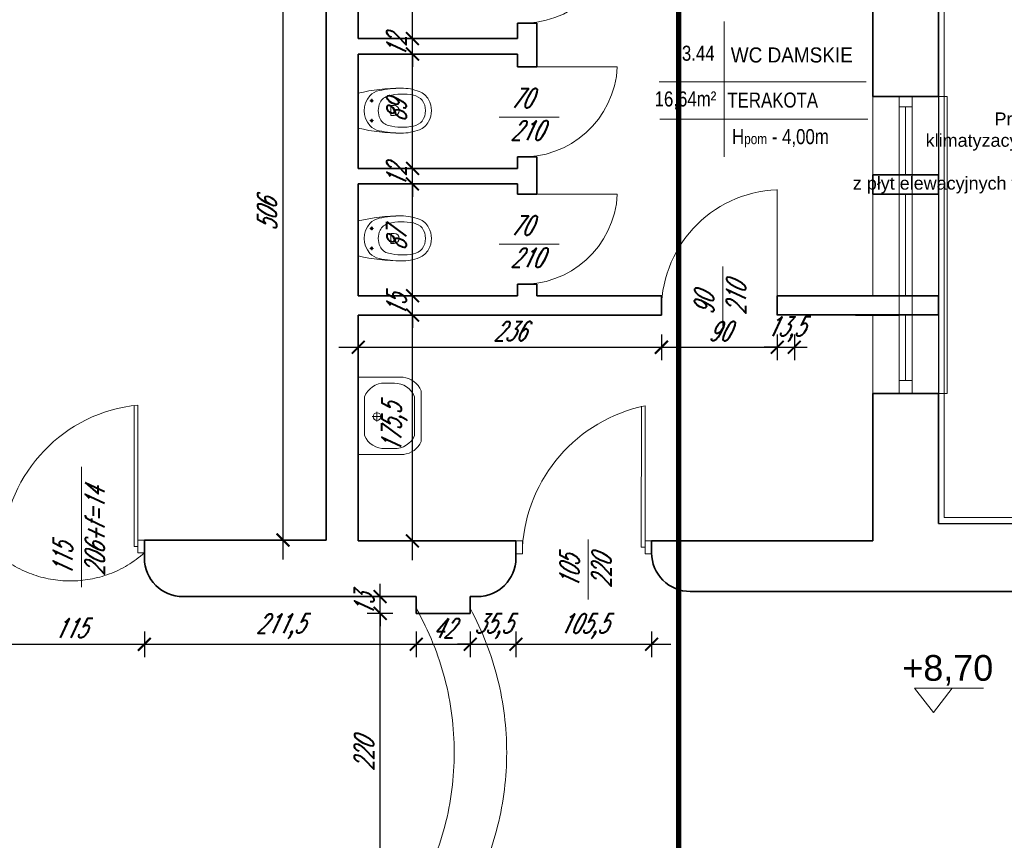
# Model space of a CAD drawing. Header units: millimetres. Extents: x 402 to 79005, y -7782 to 89952.
# Tile 58 of 256: x 25278 to 26044, y 14660 to 15298. Entities that reach past the tile are written whole.
import ezdxf
from ezdxf import colors
from ezdxf.entities.mleader import LeaderData, LeaderLine
from ezdxf.math import Vec2, Vec3

# ---------------------------------------------------------------- set-up
doc = ezdxf.new("R2010")
doc.units = ezdxf.units.MM
doc.header["$LTSCALE"] = 10
doc.linetypes.add('DASHED', pattern=[19.05, 12.7, -6.35])
doc.layers.get('0').update_dxf_attribs({"lineweight": 0})
doc.layers.get('Defpoints').update_dxf_attribs({"color": 253})
for name, color, linetype, lineweight in [('000_rzedne', 7, 'Continuous', 0), ('01 parter - ściany', 253, 'Continuous', 35), ('03-01_okna', 253, 'Continuous', 15), ('03_drzwi', 253, 'Continuous', 15), ('04-1_widok', 253, 'Continuous', 5), ('04-2_nad', 253, 'DASHED', 5), ('05-01_wymiary', 253, 'Continuous', 5), ('05-03_opis', 253, 'Continuous', 5), ('07_wyposażenie', 253, 'Continuous', 5), ('0_A_GRANICA OPRACOWANIA', 1, 'Continuous', 0), ('0_A_ŚCIANY ', 253, 'Continuous', 30), ('0_OPISY', 1, 'Continuous', 0)]:
    doc.layers.add(name, color=color, linetype=linetype, lineweight=lineweight)
doc.styles.add('ariel', font='ARIAL.TTF', dxfattribs={"width": 0.8})
doc.styles.add('ariel_wym', font='simplex.shx', dxfattribs={"width": 0.65, "oblique": 25})
doc.styles.get("Standard").update_dxf_attribs({"font": 'arial.ttf'})
doc.styles.add('ZAGOSP', font='txt', dxfattribs={"height": 0.8})
doc.dimstyles.new('ariel 50 wnętrze', dxfattribs={"dimtxt": 15, "dimasz": 10, "dimexe": 10, "dimexo": 0, "dimgap": 5, "dimtad": 1, "dimdec": 1, "dimrnd": 0.5, "dimtxsty": 'ariel_wym', "dimblk": 'ARCHTICK', "dimcen": 2.5, "dimdle": 15, "dimazin": 0, "dimtfac": 1, "dimtdec": 1, "dimtix": 1, "dimtmove": 0, "dimatfit": 3, "dimldrblk": 'DOT', "dimfxl": 0, "dimarcsym": 0})

# ---------------------------------------------------------------- blocks, each defined once
blk = doc.blocks.new('_ArchTick')
at = {"color": 0, "linetype": 'ByBlock', "const_width": 0.15}
blk.add_lwpolyline([(-0.5, -0.5), (0.5, 0.5)], dxfattribs=at)
blk = doc.blocks.new('*D2675')
at = {"layer": '05-01_wymiary', "color": 0, "lineweight": -2}
for p, q in [((25558.58, 14601.4), (25558.58, 14851.4)), ((25568.58, 14836.4), (25548.58, 14836.4)), ((25568.58, 14616.4), (25548.58, 14616.4))]:
    blk.add_line(p, q, dxfattribs=at)
at = {"layer": 'Defpoints', "color": 0, "lineweight": 0}
for p in [(25558.58, 14836.4), (25586.65, 14836.4), (25586.76, 14616.4)]:
    blk.add_point(p, dxfattribs=at)
at = {"layer": '05-01_wymiary', "color": 0, "lineweight": -2, "xscale": 10, "yscale": 10, "zscale": 10}
for p, rotation in [((25558.58, 14836.4), 90), ((25558.58, 14616.4), 270)]:
    blk.add_blockref('_ArchTick', p, dxfattribs=dict(at, rotation=rotation))
at = {"layer": '05-01_wymiary', "color": 0, "insert": (25546.08, 14726.4), "char_height": 15, "attachment_point": 5, "rotation": 90, "style": 'ariel_wym'}
blk.add_mtext('220', dxfattribs=at)
blk = doc.blocks.new('_Dot')
at = {"color": 0, "linetype": 'ByBlock', "lineweight": -2}
blk.add_line((-0.5, 0), (-1, 0), dxfattribs=at)
at = {"color": 0, "linetype": 'ByBlock', "const_width": 0.5}
blk.add_lwpolyline([(-0.25, 0, 1), (0.25, 0, 1)], format="xyb", close=True, dxfattribs=at)
blk = doc.blocks.new('*D2676')
at = {"layer": '05-01_wymiary', "color": 0, "lineweight": -2}
for p, q in [((25558.58, 14849.4), (25558.58, 14859.4)), ((25568.58, 14849.4), (25548.58, 14849.4)), ((25558.58, 14836.4), (25558.58, 14849.4)), ((25568.58, 14836.4), (25548.58, 14836.4)), ((25558.58, 14836.4), (25558.58, 14826.4))]:
    blk.add_line(p, q, dxfattribs=at)
at = {"layer": 'Defpoints', "color": 0, "lineweight": 0}
for p in [(25558.58, 14849.4), (25586.65, 14849.4), (25586.65, 14836.4)]:
    blk.add_point(p, dxfattribs=at)
at = {"layer": '05-01_wymiary', "color": 0, "lineweight": -2, "xscale": 10, "yscale": 10, "zscale": 10}
for p, rotation in [((25558.58, 14849.4), 270), ((25558.58, 14836.4), 90)]:
    blk.add_blockref('_ArchTick', p, dxfattribs=dict(at, rotation=rotation))
at = {"layer": '05-01_wymiary', "color": 0, "insert": (25546.08, 14842.9), "char_height": 15, "attachment_point": 5, "rotation": 90, "style": 'ariel_wym'}
blk.add_mtext('13', dxfattribs=at)
blk = doc.blocks.new('*D2756')
at = {"layer": '05-01_wymiary', "color": 0, "lineweight": -2}
for p, q in [((25260.16, 14822.32), (25260.16, 14802.32)), ((25375.26, 14822.32), (25375.26, 14802.32)), ((25245.16, 14812.32), (25390.26, 14812.32))]:
    blk.add_line(p, q, dxfattribs=at)
at = {"layer": 'Defpoints', "color": 0, "lineweight": 0}
for p in [(25260.16, 14893.4), (25375.26, 14893.4), (25375.26, 14812.32)]:
    blk.add_point(p, dxfattribs=at)
at = {"layer": '05-01_wymiary', "color": 0, "lineweight": -2, "xscale": 10, "yscale": 10, "zscale": 10, "rotation": 180}
blk.add_blockref('_ArchTick', (25260.16, 14812.32), dxfattribs=at)
at = {"layer": '05-01_wymiary', "color": 0, "lineweight": -2, "xscale": 10, "yscale": 10, "zscale": 10}
blk.add_blockref('_ArchTick', (25375.26, 14812.32), dxfattribs=at)
at = {"layer": '05-01_wymiary', "color": 0, "insert": (25317.71, 14824.82), "char_height": 15, "attachment_point": 5, "style": 'ariel_wym'}
blk.add_mtext('115', dxfattribs=at)
blk = doc.blocks.new('*D2757')
at = {"layer": '05-01_wymiary', "color": 0, "lineweight": -2}
for p, q in [((25375.26, 14822.32), (25375.26, 14802.32)), ((25586.65, 14822.32), (25586.65, 14802.32)), ((25360.26, 14812.32), (25601.65, 14812.32))]:
    blk.add_line(p, q, dxfattribs=at)
at = {"layer": 'Defpoints', "color": 0, "lineweight": 0}
for p in [(25375.26, 14893.4), (25586.65, 14849.4), (25586.65, 14812.32)]:
    blk.add_point(p, dxfattribs=at)
at = {"layer": '05-01_wymiary', "color": 0, "lineweight": -2, "xscale": 10, "yscale": 10, "zscale": 10, "rotation": 180}
blk.add_blockref('_ArchTick', (25375.26, 14812.32), dxfattribs=at)
at = {"layer": '05-01_wymiary', "color": 0, "lineweight": -2, "xscale": 10, "yscale": 10, "zscale": 10}
blk.add_blockref('_ArchTick', (25586.65, 14812.32), dxfattribs=at)
at = {"layer": '05-01_wymiary', "color": 0, "insert": (25480.96, 14826.25), "char_height": 15, "attachment_point": 5, "style": 'ariel_wym'}
blk.add_mtext('211,5', dxfattribs=at)
blk = doc.blocks.new('*D2758')
at = {"layer": '05-01_wymiary', "color": 0, "lineweight": -2}
for p, q in [((25586.65, 14822.32), (25586.65, 14802.32)), ((25628.65, 14822.32), (25628.65, 14802.32)), ((25571.65, 14812.32), (25643.65, 14812.32))]:
    blk.add_line(p, q, dxfattribs=at)
at = {"layer": 'Defpoints', "color": 0, "lineweight": 0}
for p in [(25586.65, 14849.4), (25628.65, 14849.4), (25628.65, 14812.32)]:
    blk.add_point(p, dxfattribs=at)
at = {"layer": '05-01_wymiary', "color": 0, "lineweight": -2, "xscale": 10, "yscale": 10, "zscale": 10, "rotation": 180}
blk.add_blockref('_ArchTick', (25586.65, 14812.32), dxfattribs=at)
at = {"layer": '05-01_wymiary', "color": 0, "lineweight": -2, "xscale": 10, "yscale": 10, "zscale": 10}
blk.add_blockref('_ArchTick', (25628.65, 14812.32), dxfattribs=at)
at = {"layer": '05-01_wymiary', "color": 0, "insert": (25607.65, 14824.82), "char_height": 15, "attachment_point": 5, "style": 'ariel_wym'}
blk.add_mtext('42', dxfattribs=at)
blk = doc.blocks.new('*D2759')
at = {"layer": '05-01_wymiary', "color": 0, "lineweight": -2}
for p, q in [((25628.65, 14822.32), (25628.65, 14802.32)), ((25664.16, 14822.32), (25664.16, 14802.32)), ((25628.65, 14812.32), (25618.65, 14812.32)), ((25628.65, 14812.32), (25664.16, 14812.32)), ((25664.16, 14812.32), (25674.16, 14812.32))]:
    blk.add_line(p, q, dxfattribs=at)
at = {"layer": 'Defpoints', "color": 0, "lineweight": 0}
for p in [(25664.16, 14892.78), (25628.65, 14849.4), (25664.16, 14812.32)]:
    blk.add_point(p, dxfattribs=at)
at = {"layer": '05-01_wymiary', "color": 0, "lineweight": -2, "xscale": 10, "yscale": 10, "zscale": 10}
blk.add_blockref('_ArchTick', (25628.65, 14812.32), dxfattribs=at)
at = {"layer": '05-01_wymiary', "color": 0, "lineweight": -2, "xscale": 10, "yscale": 10, "zscale": 10, "rotation": 180}
blk.add_blockref('_ArchTick', (25664.16, 14812.32), dxfattribs=at)
at = {"layer": '05-01_wymiary', "color": 0, "insert": (25646.41, 14826.25), "char_height": 15, "attachment_point": 5, "style": 'ariel_wym'}
blk.add_mtext('35,5', dxfattribs=at)
blk = doc.blocks.new('*D2760')
at = {"layer": '05-01_wymiary', "color": 0, "lineweight": -2}
for p, q in [((25664.16, 14822.32), (25664.16, 14802.32)), ((25769.66, 14822.32), (25769.66, 14802.32)), ((25649.16, 14812.32), (25784.66, 14812.32))]:
    blk.add_line(p, q, dxfattribs=at)
at = {"layer": 'Defpoints', "color": 0, "lineweight": 0}
for p in [(25664.16, 14892.78), (25769.66, 14892.78), (25769.66, 14812.32)]:
    blk.add_point(p, dxfattribs=at)
at = {"layer": '05-01_wymiary', "color": 0, "lineweight": -2, "xscale": 10, "yscale": 10, "zscale": 10, "rotation": 180}
blk.add_blockref('_ArchTick', (25664.16, 14812.32), dxfattribs=at)
at = {"layer": '05-01_wymiary', "color": 0, "lineweight": -2, "xscale": 10, "yscale": 10, "zscale": 10}
blk.add_blockref('_ArchTick', (25769.66, 14812.32), dxfattribs=at)
at = {"layer": '05-01_wymiary', "color": 0, "insert": (25716.91, 14826.25), "char_height": 15, "attachment_point": 5, "style": 'ariel_wym'}
blk.add_mtext('105,5', dxfattribs=at)
blk = doc.blocks.new('*D2778')
at = {"layer": '05-01_wymiary', "color": 0, "lineweight": -2}
for p, q in [((25483.1, 14878.4), (25483.1, 15414.35)), ((25493.1, 15399.35), (25473.1, 15399.35)), ((25493.1, 14893.4), (25473.1, 14893.4))]:
    blk.add_line(p, q, dxfattribs=at)
at = {"layer": 'Defpoints', "color": 0, "lineweight": 0}
for p in [(25483.1, 15399.35), (25516.51, 15399.35), (25516.51, 14893.4)]:
    blk.add_point(p, dxfattribs=at)
at = {"layer": '05-01_wymiary', "color": 0, "lineweight": -2, "xscale": 10, "yscale": 10, "zscale": 10}
for p, rotation in [((25483.1, 15399.35), 90), ((25483.1, 14893.4), 270)]:
    blk.add_blockref('_ArchTick', p, dxfattribs=dict(at, rotation=rotation))
at = {"layer": '05-01_wymiary', "color": 0, "insert": (25470.6, 15146.37), "char_height": 15, "attachment_point": 5, "rotation": 90, "style": 'ariel_wym'}
blk.add_mtext('506', dxfattribs=at)
blk = doc.blocks.new('*D2797')
at = {"layer": '05-01_wymiary', "color": 0, "lineweight": -2}
for p, q in [((25583.74, 14877.78), (25583.74, 15083.4)), ((25573.74, 15068.4), (25593.74, 15068.4)), ((25573.74, 14892.78), (25593.74, 14892.78))]:
    blk.add_line(p, q, dxfattribs=at)
at = {"layer": 'Defpoints', "color": 0, "lineweight": 0}
for p in [(25541.51, 15068.4), (25583.74, 15068.4), (25541.51, 14892.78)]:
    blk.add_point(p, dxfattribs=at)
at = {"layer": '05-01_wymiary', "color": 0, "lineweight": -2, "xscale": 10, "yscale": 10, "zscale": 10}
for p, rotation in [((25583.74, 15068.4), 90), ((25583.74, 14892.78), 270)]:
    blk.add_blockref('_ArchTick', p, dxfattribs=dict(at, rotation=rotation))
at = {"layer": '05-01_wymiary', "color": 0, "insert": (25569.81, 14980.59), "char_height": 15, "attachment_point": 5, "rotation": 90, "style": 'ariel_wym'}
blk.add_mtext('175,5', dxfattribs=at)
blk = doc.blocks.new('*D2798')
at = {"layer": '05-01_wymiary', "color": 0, "lineweight": -2}
for p, q in [((25583.74, 15083.4), (25583.74, 15093.4)), ((25573.74, 15083.4), (25593.74, 15083.4)), ((25583.74, 15068.4), (25583.74, 15083.4)), ((25573.74, 15068.4), (25593.74, 15068.4)), ((25583.74, 15068.4), (25583.74, 15058.4))]:
    blk.add_line(p, q, dxfattribs=at)
at = {"layer": 'Defpoints', "color": 0, "lineweight": 0}
for p in [(25541.51, 15083.4), (25583.74, 15083.4), (25541.51, 15068.4)]:
    blk.add_point(p, dxfattribs=at)
at = {"layer": '05-01_wymiary', "color": 0, "lineweight": -2, "xscale": 10, "yscale": 10, "zscale": 10}
for p, rotation in [((25583.74, 15083.4), 270), ((25583.74, 15068.4), 90)]:
    blk.add_blockref('_ArchTick', p, dxfattribs=dict(at, rotation=rotation))
at = {"layer": '05-01_wymiary', "color": 0, "insert": (25571.24, 15075.9), "char_height": 15, "attachment_point": 5, "rotation": 90, "style": 'ariel_wym'}
blk.add_mtext('15', dxfattribs=at)
blk = doc.blocks.new('*D2799')
at = {"layer": '05-01_wymiary', "color": 0, "lineweight": -2}
for p, q in [((25583.74, 15068.4), (25583.74, 15185.4)), ((25573.74, 15170.4), (25593.74, 15170.4)), ((25573.74, 15083.4), (25593.74, 15083.4))]:
    blk.add_line(p, q, dxfattribs=at)
at = {"layer": 'Defpoints', "color": 0, "lineweight": 0}
for p in [(25541.51, 15170.4), (25583.74, 15170.4), (25541.51, 15083.4)]:
    blk.add_point(p, dxfattribs=at)
at = {"layer": '05-01_wymiary', "color": 0, "lineweight": -2, "xscale": 10, "yscale": 10, "zscale": 10}
for p, rotation in [((25583.74, 15170.4), 90), ((25583.74, 15083.4), 270)]:
    blk.add_blockref('_ArchTick', p, dxfattribs=dict(at, rotation=rotation))
at = {"layer": '05-01_wymiary', "color": 0, "insert": (25571.24, 15126.9), "char_height": 15, "attachment_point": 5, "rotation": 90, "style": 'ariel_wym'}
blk.add_mtext('87', dxfattribs=at)
blk = doc.blocks.new('*D2800')
at = {"layer": '05-01_wymiary', "color": 0, "lineweight": -2}
for p, q in [((25583.74, 15182.4), (25583.74, 15192.4)), ((25573.74, 15182.4), (25593.74, 15182.4)), ((25583.74, 15170.4), (25583.74, 15182.4)), ((25573.74, 15170.4), (25593.74, 15170.4)), ((25583.74, 15170.4), (25583.74, 15160.4))]:
    blk.add_line(p, q, dxfattribs=at)
at = {"layer": 'Defpoints', "color": 0, "lineweight": 0}
for p in [(25541.51, 15182.4), (25583.74, 15182.4), (25541.51, 15170.4)]:
    blk.add_point(p, dxfattribs=at)
at = {"layer": '05-01_wymiary', "color": 0, "lineweight": -2, "xscale": 10, "yscale": 10, "zscale": 10}
for p, rotation in [((25583.74, 15182.4), 270), ((25583.74, 15170.4), 90)]:
    blk.add_blockref('_ArchTick', p, dxfattribs=dict(at, rotation=rotation))
at = {"layer": '05-01_wymiary', "color": 0, "insert": (25571.24, 15176.4), "char_height": 15, "attachment_point": 5, "rotation": 90, "style": 'ariel_wym'}
blk.add_mtext('12', dxfattribs=at)
blk = doc.blocks.new('*D2801')
at = {"layer": '05-01_wymiary', "color": 0, "lineweight": -2}
for p, q in [((25583.74, 15167.4), (25583.74, 15286.4)), ((25573.74, 15271.4), (25593.74, 15271.4)), ((25573.74, 15182.4), (25593.74, 15182.4))]:
    blk.add_line(p, q, dxfattribs=at)
at = {"layer": 'Defpoints', "color": 0, "lineweight": 0}
for p in [(25541.51, 15271.4), (25583.74, 15271.4), (25541.51, 15182.4)]:
    blk.add_point(p, dxfattribs=at)
at = {"layer": '05-01_wymiary', "color": 0, "lineweight": -2, "xscale": 10, "yscale": 10, "zscale": 10}
for p, rotation in [((25583.74, 15271.4), 90), ((25583.74, 15182.4), 270)]:
    blk.add_blockref('_ArchTick', p, dxfattribs=dict(at, rotation=rotation))
at = {"layer": '05-01_wymiary', "color": 0, "insert": (25571.24, 15226.9), "char_height": 15, "attachment_point": 5, "rotation": 90, "style": 'ariel_wym'}
blk.add_mtext('89', dxfattribs=at)
blk = doc.blocks.new('*D2802')
at = {"layer": '05-01_wymiary', "color": 0, "lineweight": -2}
for p, q in [((25583.74, 15283.4), (25583.74, 15293.4)), ((25573.74, 15283.4), (25593.74, 15283.4)), ((25583.74, 15271.4), (25583.74, 15283.4)), ((25573.74, 15271.4), (25593.74, 15271.4)), ((25583.74, 15271.4), (25583.74, 15261.4))]:
    blk.add_line(p, q, dxfattribs=at)
at = {"layer": 'Defpoints', "color": 0, "lineweight": 0}
for p in [(25541.51, 15283.4), (25583.74, 15283.4), (25541.51, 15271.4)]:
    blk.add_point(p, dxfattribs=at)
at = {"layer": '05-01_wymiary', "color": 0, "lineweight": -2, "xscale": 10, "yscale": 10, "zscale": 10}
for p, rotation in [((25583.74, 15283.4), 270), ((25583.74, 15271.4), 90)]:
    blk.add_blockref('_ArchTick', p, dxfattribs=dict(at, rotation=rotation))
at = {"layer": '05-01_wymiary', "color": 0, "insert": (25571.24, 15277.4), "char_height": 15, "attachment_point": 5, "rotation": 90, "style": 'ariel_wym'}
blk.add_mtext('12', dxfattribs=at)
blk = doc.blocks.new('*D2803')
at = {"layer": '05-01_wymiary', "color": 0, "lineweight": -2}
for p, q in [((25583.74, 15268.4), (25583.74, 15414.35)), ((25573.74, 15399.35), (25593.74, 15399.35)), ((25573.74, 15283.4), (25593.74, 15283.4))]:
    blk.add_line(p, q, dxfattribs=at)
at = {"layer": 'Defpoints', "color": 0, "lineweight": 0}
for p in [(25541.51, 15399.35), (25583.74, 15399.35), (25541.51, 15283.4)]:
    blk.add_point(p, dxfattribs=at)
at = {"layer": '05-01_wymiary', "color": 0, "lineweight": -2, "xscale": 10, "yscale": 10, "zscale": 10}
for p, rotation in [((25583.74, 15399.35), 90), ((25583.74, 15283.4), 270)]:
    blk.add_blockref('_ArchTick', p, dxfattribs=dict(at, rotation=rotation))
at = {"layer": '05-01_wymiary', "color": 0, "insert": (25571.24, 15341.37), "char_height": 15, "attachment_point": 5, "rotation": 90, "style": 'ariel_wym'}
blk.add_mtext('116', dxfattribs=at)
blk = doc.blocks.new('*D2804')
at = {"layer": '05-01_wymiary', "color": 0, "lineweight": -2}
for p, q in [((25541.51, 15053.36), (25541.51, 15033.36)), ((25777.29, 15053.36), (25777.29, 15033.36)), ((25526.51, 15043.36), (25792.29, 15043.36))]:
    blk.add_line(p, q, dxfattribs=at)
at = {"layer": 'Defpoints', "color": 0, "lineweight": 0}
for p in [(25541.51, 15068.4), (25777.29, 15068.4), (25777.29, 15043.36)]:
    blk.add_point(p, dxfattribs=at)
at = {"layer": '05-01_wymiary', "color": 0, "lineweight": -2, "xscale": 10, "yscale": 10, "zscale": 10, "rotation": 180}
blk.add_blockref('_ArchTick', (25541.51, 15043.36), dxfattribs=at)
at = {"layer": '05-01_wymiary', "color": 0, "lineweight": -2, "xscale": 10, "yscale": 10, "zscale": 10}
blk.add_blockref('_ArchTick', (25777.29, 15043.36), dxfattribs=at)
at = {"layer": '05-01_wymiary', "color": 0, "insert": (25659.4, 15055.86), "char_height": 15, "attachment_point": 5, "style": 'ariel_wym'}
blk.add_mtext('236', dxfattribs=at)
blk = doc.blocks.new('*D2805')
at = {"layer": '05-01_wymiary', "color": 0, "lineweight": -2}
for p, q in [((25777.29, 15053.36), (25777.29, 15033.36)), ((25867.29, 15053.36), (25867.29, 15033.36)), ((25762.29, 15043.36), (25882.29, 15043.36))]:
    blk.add_line(p, q, dxfattribs=at)
at = {"layer": 'Defpoints', "color": 0, "lineweight": 0}
for p in [(25777.29, 15068.4), (25867.29, 15068.4), (25867.29, 15043.36)]:
    blk.add_point(p, dxfattribs=at)
at = {"layer": '05-01_wymiary', "color": 0, "lineweight": -2, "xscale": 10, "yscale": 10, "zscale": 10, "rotation": 180}
blk.add_blockref('_ArchTick', (25777.29, 15043.36), dxfattribs=at)
at = {"layer": '05-01_wymiary', "color": 0, "lineweight": -2, "xscale": 10, "yscale": 10, "zscale": 10}
blk.add_blockref('_ArchTick', (25867.29, 15043.36), dxfattribs=at)
at = {"layer": '05-01_wymiary', "color": 0, "insert": (25822.29, 15055.86), "char_height": 15, "attachment_point": 5, "style": 'ariel_wym'}
blk.add_mtext('90', dxfattribs=at)
blk = doc.blocks.new('*D2806')
at = {"layer": '05-01_wymiary', "color": 0, "lineweight": -2}
for p, q in [((25867.29, 15053.36), (25867.29, 15033.36)), ((25880.65, 15053.36), (25880.65, 15033.36)), ((25867.29, 15043.36), (25857.29, 15043.36)), ((25867.29, 15043.36), (25880.65, 15043.36)), ((25880.65, 15043.36), (25890.65, 15043.36))]:
    blk.add_line(p, q, dxfattribs=at)
at = {"layer": 'Defpoints', "color": 0, "lineweight": 0}
for p in [(25867.29, 15068.4), (25880.65, 15068.4), (25880.65, 15043.36)]:
    blk.add_point(p, dxfattribs=at)
at = {"layer": '05-01_wymiary', "color": 0, "lineweight": -2, "xscale": 10, "yscale": 10, "zscale": 10}
blk.add_blockref('_ArchTick', (25867.29, 15043.36), dxfattribs=at)
at = {"layer": '05-01_wymiary', "color": 0, "lineweight": -2, "xscale": 10, "yscale": 10, "zscale": 10, "rotation": 180}
blk.add_blockref('_ArchTick', (25880.65, 15043.36), dxfattribs=at)
at = {"layer": '05-01_wymiary', "color": 0, "insert": (25873.97, 15057.29), "char_height": 15, "attachment_point": 5, "style": 'ariel_wym'}
blk.add_mtext('13,5', dxfattribs=at)
blk = doc.blocks.new('A$C613D1E3E')
for p, q in [((39.12, 19.09), (-14.56, 19.09)), ((-14.56, 19.09), (0, 0)), ((14.56, 19.09), (0, 0))]:
    blk.add_line(p, q)

msp = doc.modelspace()

# ---------------------------------------------------------------- linework, layer by layer
at = {"layer": '01 parter - ściany'}
for p, q in [((25516.51, 15399.35), (25516.51, 14893.4)), ((25541.51, 15399.35), (25541.51, 15283.4)), ((25992.66, 15238.4), (25992.64, 15375.42)), ((25941.66, 15238.4), (25941.66, 15342.3)), ((25680.51, 15295.4), (25665.51, 15295.4)), ((25665.51, 15283.4), (25665.51, 15295.4)), ((25680.51, 15295.4), (25680.51, 15261.4)), ((25665.51, 15283.4), (25541.51, 15283.4)), ((25541.51, 15271.4), (25541.51, 15182.4)), ((25665.51, 15271.4), (25541.51, 15271.4)), ((25665.51, 15261.4), (25665.51, 15271.4)), ((25680.51, 15261.4), (25665.51, 15261.4)), ((25941.66, 15238.4), (25992.66, 15238.4)), ((25665.51, 15182.4), (25665.51, 15191.4)), ((25665.51, 15191.4), (25680.51, 15191.4)), ((25680.51, 15191.4), (25680.51, 15162.4)), ((25665.51, 15182.4), (25541.51, 15182.4)), ((25941.69, 15177.4), (25992.67, 15177.43)), ((25941.69, 15177.4), (25941.7, 15162.4)), ((25992.67, 15177.43), (25992.67, 15162.43)), ((25541.51, 15170.4), (25541.51, 15083.4)), ((25665.51, 15170.4), (25541.51, 15170.4)), ((25665.51, 15162.4), (25665.51, 15170.4)), ((25680.51, 15162.4), (25665.51, 15162.4)), ((25941.7, 15162.4), (25992.67, 15162.43)), ((25680.51, 15092.4), (25665.51, 15092.4)), ((25665.51, 15092.4), (25665.51, 15083.4)), ((25680.51, 15092.4), (25680.51, 15083.4)), ((25541.51, 15083.4), (25665.51, 15083.4)), ((25680.51, 15083.4), (25777.29, 15083.4)), ((25777.29, 15083.4), (25777.29, 15068.4)), ((25867.29, 15083.4), (25992.67, 15083.43)), ((25867.29, 15083.4), (25867.29, 15068.4)), ((25928.29, 15083.4), (25962.16, 15083.4)), ((25992.67, 15083.43), (25992.67, 15068.43)), ((25541.51, 15068.4), (25541.51, 14892.78)), ((25541.51, 15068.4), (25777.29, 15068.4)), ((25867.29, 15068.43), (25992.67, 15068.43)), ((25928.29, 15068.4), (25962.16, 15068.4)), ((25941.64, 14892.78), (25941.66, 15007.4)), ((25941.66, 15007.4), (25992.66, 15007.4)), ((25992.64, 14906.4), (25992.66, 15007.4)), ((25516.51, 14893.4), (25375.26, 14893.4)), ((25375.26, 14879.4), (25375.26, 14893.4)), ((25541.51, 14892.78), (25664.16, 14892.78)), ((25664.16, 14879.4), (25664.16, 14892.78)), ((25769.66, 14892.78), (25941.64, 14892.74)), ((25769.66, 14883.4), (25769.66, 14892.78)), ((25880.52, 14853.41), (25799.66, 14853.4)), ((26076.15, 14853.4), (25880.52, 14853.41)), ((25586.65, 14849.4), (25405.26, 14849.4)), ((25586.65, 14836.4), (25586.65, 14849.4)), ((25634.16, 14849.4), (25628.65, 14849.4)), ((25628.65, 14849.4), (25628.65, 14836.4)), ((25628.65, 14836.4), (25586.65, 14836.4))]:
    msp.add_line(p, q, dxfattribs=at)
for centre, start, end in [((25799.66, 14883.4), 180, 270.00142), ((25405.26, 14879.4), 180, 270), ((25634.16, 14879.4), 270, 0)]:
    msp.add_arc(centre, 30, start, end, dxfattribs=at)
at = {"layer": '03-01_okna', "linetype": 'Continuous', "lineweight": 0}
for p, q in [((25962.16, 15238.4), (25962.16, 15007.4)), ((25972.16, 15238.4), (25972.16, 15007.4)), ((25962.14, 15230.3), (25972.14, 15230.3)), ((25967.14, 15230.3), (25967.16, 15177.4)), ((25962.16, 15177.4), (25972.16, 15177.4)), ((25962.16, 15162.4), (25972.16, 15162.4)), ((25967.16, 15162.4), (25967.16, 15083.4)), ((25962.16, 15083.4), (25972.16, 15083.4)), ((25962.16, 15068.4), (25972.16, 15068.4)), ((25967.16, 15068.4), (25967.16, 15017.4)), ((25962.16, 15007.4), (25962.16, 15017.4)), ((25962.16, 15017.4), (25972.16, 15017.4))]:
    msp.add_line(p, q, dxfattribs=at)
at = {"layer": '03-01_okna', "linetype": 'DASHED'}
msp.add_line((25992.64, 15238.4), (25992.66, 15007.4), dxfattribs=at)
at = {"layer": '03-01_okna', "linetype": 'Continuous', "lineweight": 0}
msp.add_lwpolyline([(25992.61, 15238.4), (25999.36, 15238.4), (25999.36, 15007.4), (25992.61, 15007.4)], dxfattribs=at)
at = {"layer": '03_drzwi'}
for p, q in [((25673.01, 15261.4), (25743.01, 15261.39)), ((25651.12, 15222.39), (25697.77, 15222.39)), ((25673.01, 15162.4), (25743.01, 15162.39)), ((25867.29, 15075.9), (25867.29, 15165.9)), ((25651.12, 15123.39), (25697.77, 15123.39)), ((25825.08, 15059.59), (25825.08, 15106.24)), ((25367.26, 14888.4), (25367.3, 14998.07)), ((25370.26, 14888.4), (25370.26, 14998.4)), ((25761.66, 14887.78), (25761.7, 14997.45)), ((25764.66, 14887.78), (25764.66, 14997.78)), ((25326.47, 14856.75), (25326.47, 14950.37)), ((25370.26, 14883.4), (25370.26, 14893.4)), ((25370.26, 14893.4), (25375.26, 14893.4)), ((25664.16, 14892.78), (25669.16, 14892.78)), ((25669.16, 14892.78), (25669.16, 14882.78)), ((25720.42, 14847.24), (25720.42, 14893.88)), ((25764.66, 14882.78), (25764.66, 14892.78)), ((25764.66, 14892.78), (25769.66, 14892.78)), ((25367.26, 14888.4), (25370.26, 14888.4)), ((25375.26, 14883.4), (25370.26, 14883.4)), ((25761.66, 14887.78), (25764.66, 14887.78)), ((25669.16, 14882.78), (25664.16, 14882.78)), ((25769.66, 14882.78), (25764.66, 14882.78))]:
    msp.add_line(p, q, dxfattribs=at)
for centre, radius, start, end in [((25669.26, 15369.15), 73.85, 267.08919, 357.07707), ((25669.26, 15265.15), 73.85, 267.08919, 357.07707), ((25669.26, 15166.15), 73.85, 267.08919, 357.07707), ((25871.04, 15072.15), 93.82, 92.29061, 182.29061), ((25381.56, 14882.4), 116.55, 95.5613, 177.04866), ((25788.77, 14880.39), 119.84, 101.60605, 176.46611)]:
    msp.add_arc(centre, radius, start, end, dxfattribs=at)
at = {"layer": '04-1_widok'}
for p, q in [((25941.66, 15238.4), (25941.66, 15083.4)), ((25941.66, 15068.4), (25941.66, 15007.4))]:
    msp.add_line(p, q, dxfattribs=at)
at = {"layer": '04-2_nad', "ltscale": 2}
for centre, radius, start, end in [((25317.71, 14948.41), 86.82, 228.48387, 311.51613), ((25389.28, 14728.2), 226.93, 330.48598, 29.51402), ((25421.41, 14728.2), 235.56, 331.668, 28.33201)]:
    msp.add_arc(centre, radius, start, end, dxfattribs=at)
at = {"layer": '05-03_opis'}
for p, q in [((25826.2, 15296.78), (25826.2, 15191.47)), ((25775.56, 15249.82), (25936.39, 15249.82)), ((25775.95, 15220.65), (25937.83, 15220.65))]:
    msp.add_line(p, q, dxfattribs=at)
at = {"layer": '07_wyposażenie', "ltscale": 2}
for p, q in [((25541.51, 15240.93), (25541.52, 15213.73)), ((25552.01, 15236.54), (25552.01, 15233.64)), ((25553.46, 15235.09), (25550.56, 15235.09)), ((25552.02, 15218.14), (25552.01, 15221.04)), ((25553.47, 15219.59), (25550.57, 15219.59)), ((25541.51, 15141.59), (25541.52, 15114.39)), ((25552.01, 15137.19), (25552.01, 15134.29)), ((25553.46, 15135.74), (25550.56, 15135.74)), ((25552.02, 15118.79), (25552.01, 15121.69)), ((25553.47, 15120.24), (25550.57, 15120.24)), ((25541.59, 15019.96), (25576.43, 15019.98)), ((25569.85, 15015.43), (25560.35, 15015.42)), ((25590.39, 15009.39), (25590.4, 14970.04)), ((25546.42, 14974.74), (25546.4, 15004.81)), ((25585.41, 14974.76), (25585.4, 15004.83)), ((25556.14, 14985.68), (25556.13, 14993.18)), ((25552.39, 14989.43), (25559.89, 14989.43)), ((25577.13, 14959.98), (25541.72, 14959.97)), ((25569.87, 14964.55), (25560.37, 14964.54))]:
    msp.add_line(p, q, dxfattribs=at)
for points in [[(25589.05, 15242.27, 0.091012), (25574.99, 15244.84, 0.04468), (25557.81, 15242.98, 0.150678), (25550.56, 15238.96, 0.380316), (25550.57, 15215.71, 0.150678), (25557.82, 15211.69, 0.04468), (25575.01, 15209.84, 0.091012), (25589.06, 15212.43, 0.171854), (25596.3, 15218.81, 0.258868), (25596.3, 15235.89, 0.171854)], [(25558.6, 15221, 0.228329), (25565.16, 15215.74, 0.112012), (25584.57, 15215.34, 0.161795), (25591.26, 15219.24, 0.320353), (25591.26, 15235.45, 0.161795), (25584.56, 15239.36, 0.112012), (25565.15, 15238.94, 0.228329), (25558.6, 15233.67, 0.236897)], [(25589.05, 15142.93, 0.091012), (25574.99, 15145.5, 0.04468), (25557.81, 15143.64, 0.150678), (25550.56, 15139.62, 0.380316), (25550.57, 15116.37, 0.150678), (25557.82, 15112.35, 0.04468), (25575.01, 15110.5, 0.091012), (25589.06, 15113.09, 0.171854), (25596.3, 15119.47, 0.258868), (25596.3, 15136.55, 0.171854)], [(25558.6, 15121.66, 0.228329), (25565.16, 15116.4, 0.112012), (25584.57, 15115.99, 0.161795), (25591.26, 15119.9, 0.320353), (25591.26, 15136.11, 0.161795), (25584.56, 15140.01, 0.112012), (25565.15, 15139.59, 0.228329), (25558.6, 15134.33, 0.236897)]]:
    msp.add_lwpolyline(points, format="xyb", close=True, dxfattribs=at)
for points in [[(25569.47, 15223.48), (25566.82, 15223.48), (25566.82, 15231.28), (25569.47, 15231.28, -1), (25569.47, 15223.48, -1)], [(25569.47, 15124.14), (25566.82, 15124.14), (25566.82, 15131.93), (25569.47, 15131.93, -1), (25569.47, 15124.14, -1)]]:
    msp.add_lwpolyline(points, format="xyb", dxfattribs=at)
for centre, radius in [((25552.01, 15235.09), 1), ((25552.02, 15219.59), 1), ((25552.01, 15135.74), 1), ((25552.02, 15120.24), 1), ((25556.14, 14989.43), 3)]:
    msp.add_circle(centre, radius, dxfattribs=at)
for centre, radius, start, end in [((25575.04, 15099.13), 145.71, 90.01944, 103.30543), ((25574.96, 15355.56), 145.71, 256.73344, 270.01944), ((25575.04, 14999.79), 145.71, 90.01944, 103.30543), ((25574.96, 15256.21), 145.71, 256.73344, 270.01944), ((25562.15, 14998.62), 16.91, 89.66632, 158.55775), ((25569.66, 14998.49), 16.94, 21.6503, 90.35723), ((25574.71, 15003.19), 16.85, 21.56089, 85.17223), ((25561.96, 14981.46), 16.94, 203.3871, 272.09403), ((25569.86, 14981.47), 16.94, 267.95655, 336.66348), ((25574.95, 14976.68), 16.82, 276.00329, 336.78825)]:
    msp.add_arc(centre, radius, start, end, dxfattribs=at)
at = {"layer": '0_A_GRANICA OPRACOWANIA', "color": 1, "linetype": 'DASHED', "const_width": 4}
msp.add_lwpolyline([(25790.69, 15835.23), (26803.78, 15835.23), (26803.78, 14441.31), (25790.69, 14441.31)], close=True, dxfattribs=at)
at = {"layer": '0_A_ŚCIANY ', "lineweight": 0}
msp.add_lwpolyline([(25997.15, 15377.48), (25997.15, 14910.9), (26588.15, 14910.9), (26588.15, 15678.48)], dxfattribs=at)
at = {"layer": '0_A_ŚCIANY ', "lineweight": 30}
msp.add_lwpolyline([(25992.65, 15375.4), (25992.65, 14906.4), (26071.65, 14906.4)], dxfattribs=at)

# ---------------------------------------------------------------- block references
at = {"layer": '000_rzedne', "color": 1, "lineweight": 0}
msp.add_blockref('A$C613D1E3E', (25988.73, 14759.23), dxfattribs=at)

# ---------------------------------------------------------------- texts
at = {"layer": '000_rzedne', "color": 1, "lineweight": 0, "insert": (26035.31, 14803.99, 0), "char_height": 20, "width": 434.4308, "attachment_point": 3, "style": 'ZAGOSP'}
msp.add_mtext('{\\fArial|b0|i0|c238|p34;+8,70}', dxfattribs=at)
at = {"layer": '03_drzwi', "char_height": 15, "width": 160.5905, "attachment_point": 7, "style": 'ariel_wym'}
for insert in [(25660.06, 15204.52), (25660.06, 15105.52)]:
    msp.add_mtext('70\\P210', dxfattribs=dict(at, insert=insert))
at = {"layer": '03_drzwi', "char_height": 15, "width": 160.5905, "attachment_point": 7, "rotation": 90, "style": 'ariel_wym'}
for s, insert in [('90\\P210', (25842.96, 15068.53)), ('115\\P206+f=14', (25344.35, 14865.69)), ('105\\P220', (25738.3, 14856.17))]:
    msp.add_mtext(s, dxfattribs=dict(at, insert=insert))
at = {"layer": '05-03_opis', "char_height": 11.7117, "style": 'ariel'}
for s, insert, width, attachment_point in [('{\\fArial|b0|i0|c238|p34;3.44}', (25805.95, 15271.93), 54.4563, 5), ('\\W0.9;{\\fArial|b0|i0|c238|p34;WC DAMSKIE}', (25831.23, 15270.57), 178.3187, 4), ('{\\fArial|b0|i0|c238|p34;16,64m²}', (25795.98, 15235.37), 54.4563, 5), ('{\\fArial|b0|i0|c238|p34;TERAKOTA}', (25828.56, 15235.51), 161.3945, 4), ('{\\fArial|b0|i0|c238|p34; H\\H0.7x;pom\\H1.429x; - 4,00m}', (25828.56, 15205.92), 161.3945, 4)]:
    msp.add_mtext(s, dxfattribs=dict(at, insert=insert, width=width, attachment_point=attachment_point))

# ---------------------------------------------------------------- dimensions: what is measured, and where the dimension line sits
at = {"layer": '05-01_wymiary'}
for base, p1, p2, picture, middle in [((25483.1048, 15399.3462), (25516.5128, 14893.403), (25516.5128, 15399.3462), '*D2778', (25470.6048, 15146.3746)), ((25583.74, 15068.4), (25541.51, 14892.78), (25541.51, 15068.4), '*D2797', (25569.81, 14980.59))]:
    dim = msp.add_linear_dim(base=base, p1=p1, p2=p2, angle=90, dimstyle='ariel 50 wnętrze', dxfattribs=at)
    dim.commit()
    dim.dimension.update_dxf_attribs({"geometry": picture, "text_midpoint": middle})
for base, p1, p2, picture, middle in [((25583.7431, 15399.3462), (25541.5128, 15283.403), (25541.5128, 15399.3462), '*D2803', (25571.2431, 15341.3746)), ((25583.74, 15283.4), (25541.51, 15271.4), (25541.51, 15283.4), '*D2802', (25571.24, 15277.4)), ((25583.74, 15271.4), (25541.51, 15182.4), (25541.51, 15271.4), '*D2801', (25571.24, 15226.9)), ((25583.74, 15182.4), (25541.51, 15170.4), (25541.51, 15182.4), '*D2800', (25571.24, 15176.4)), ((25583.74, 15170.4), (25541.51, 15083.4), (25541.51, 15170.4), '*D2799', (25571.24, 15126.9)), ((25583.74, 15083.4), (25541.51, 15068.4), (25541.51, 15083.4), '*D2798', (25571.24, 15075.9)), ((25558.58, 14849.4), (25586.65, 14836.4), (25586.65, 14849.4), '*D2676', (25546.08, 14842.9)), ((25558.58, 14836.4), (25586.76, 14616.4), (25586.65, 14836.4), '*D2675', (25546.08, 14726.4))]:
    dim = msp.add_linear_dim(base=base, p1=p1, p2=p2, angle=90, dimstyle='ariel 50 wnętrze', override={"dimtmove": 1}, dxfattribs=at)
    dim.commit()
    dim.dimension.update_dxf_attribs({"geometry": picture, "text_midpoint": middle})
dim = msp.add_linear_dim(base=(25777.29, 15043.36), p1=(25541.51, 15068.4), p2=(25777.29, 15068.4), dimstyle='ariel 50 wnętrze', dxfattribs=at)
dim.commit()
dim.dimension.update_dxf_attribs({"geometry": '*D2804', "text_midpoint": (25659.4, 15055.86)})
for base, p1, p2, picture, middle in [((25867.29, 15043.36), (25777.29, 15068.4), (25867.29, 15068.4), '*D2805', (25822.29, 15055.86)), ((25880.65, 15043.36), (25867.29, 15068.4), (25880.65, 15068.4), '*D2806', (25873.97, 15057.29)), ((25375.26, 14812.32), (25260.16, 14893.4), (25375.26, 14893.4), '*D2756', (25317.71, 14824.82)), ((25586.65, 14812.32), (25375.26, 14893.4), (25586.65, 14849.4), '*D2757', (25480.96, 14826.25)), ((25664.16, 14812.32), (25628.65, 14849.4), (25664.16, 14892.78), '*D2759', (25646.41, 14826.25)), ((25769.66, 14812.32), (25664.16, 14892.78), (25769.66, 14892.78), '*D2760', (25716.91, 14826.25)), ((25628.65, 14812.32), (25586.65, 14849.4), (25628.65, 14849.4), '*D2758', (25607.65, 14824.82))]:
    dim = msp.add_linear_dim(base=base, p1=p1, p2=p2, dimstyle='ariel 50 wnętrze', override={"dimtmove": 1}, dxfattribs=at)
    dim.commit()
    dim.dimension.update_dxf_attribs({"geometry": picture, "text_midpoint": middle})

# ---------------------------------------------------------------- leaders
at = {"layer": '0_OPISY', "color": 5, "lineweight": 0}
ml = msp.add_multileader_mtext('Standard', dxfattribs=at)
ml.set_content('Projektowany kanał \\Pklimatyzacyjno-wentylacyjny \\Pz obudową \\Pz płyt elewacyjnych w kolorze szarym   \\P30x110 cm', color=5)
ml.set_leader_properties()
ml.build(insert=Vec2(0, 0))
ml.multileader.update_dxf_attribs({"dogleg_length": 0.36, "arrow_head_size": 10})
ctx = ml.context
ctx.base_point, ctx.char_height, ctx.arrow_head_size, ctx.landing_gap_size, ctx.plane_origin = Vec3(25927.15, 15220.84), 10, 10, 0.09, Vec3(25818.37, 15256.32)
ctx.text_align_type = 2
notes = []
notes.append((ctx, [(0, (1, 1, 0), (26157.87, 15220.84), (-1, 0), 0.36, [(0, [(26233.95, 15073.06)], 0, [])])]))
ctx.mtext.insert, ctx.mtext.alignment, ctx.mtext.flow_direction = Vec3(26157.42, 15225.93), 3, 5
for ctx, leaders in notes:
    for number, flags, end, landing, length, lines in leaders:
        leader = LeaderData()
        leader.index, (leader.has_last_leader_line, leader.has_dogleg_vector, leader.attachment_direction) = number, flags
        leader.last_leader_point, leader.dogleg_vector, leader.dogleg_length = Vec3(end), Vec3(landing), length
        for number, points, colour, breaks in lines:
            line = LeaderLine()
            line.index, line.vertices, line.color, line.breaks = number, Vec3.list(points), colors.encode_raw_color(colour), breaks
            leader.lines.append(line)
        ctx.leaders.append(leader)

doc.saveas('drawing.dxf')
